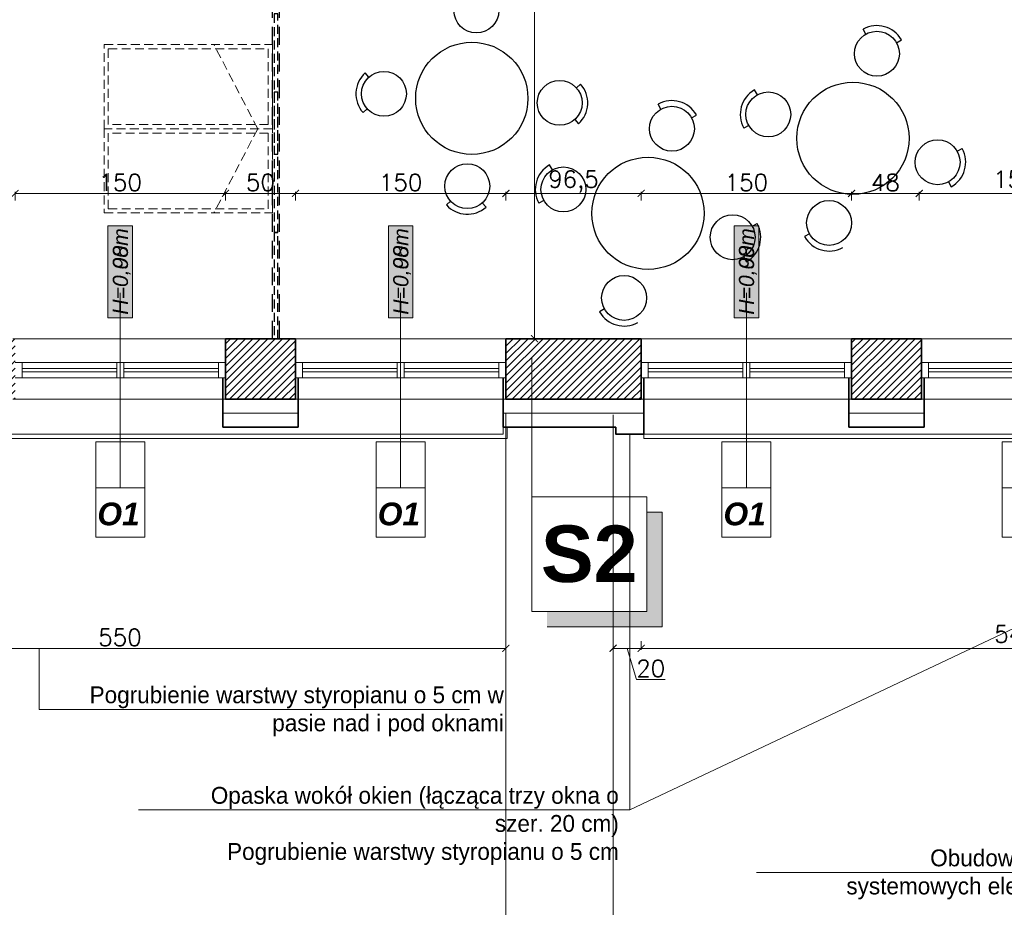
# Model space of a CAD drawing. Header units: millimetres. Extents: x -740 to 33545, y -26688 to 22494.
# Tile 82 of 256: x 9192 to 9894, y 9377 to 10010. Entities that reach past the tile are written whole.
import ezdxf
from ezdxf.lldxf.tags import DXFTag

# ---------------------------------------------------------------- set-up
doc = ezdxf.new("R2010")
doc.units = ezdxf.units.MM
doc.header["$MEASUREMENT"] = 0
doc.linetypes.add('DASHED2', pattern=[9.525, 6.35, -3.175])
doc.linetypes.add('STRICHPUNKTX2', pattern=[2, 1, -0.5, 0, -0.5])
doc.layers.get('Defpoints').update_dxf_attribs({"color": 252})
doc.layers.add('_I_EKO_PODKLAD 3', color=252, linetype='Continuous')
for name, color, linetype, lineweight in [('A_istniejące ściany', 252, 'Continuous', 35), ('A_izolacja', 252, 'Continuous', 9), ('A_l.przerywana', 252, 'ICAD_ISO03W100', 9), ('A_linie widokowe', 252, 'Continuous', 18), ('A_okna wymieniane', 252, 'Continuous', 15), ('A_opisy', 252, 'Continuous', 15), ('A_wyposażenie', 252, 'Continuous', 9), ('l.przerywana', 252, 'ICAD_ISO03W100', 5), ('l.widokowa', 252, 'Continuous', 15), ('l.wypełnien', 252, 'Continuous', 5), ('linia opisowa', 252, 'Continuous', 9), ('Nowe_820-G Rysunki Obrazki_Nr_pióra__1', 252, 'Continuous', 13), ('wymiarowanie', 252, 'Continuous', 9)]:
    doc.layers.add(name, color=color, linetype=linetype, lineweight=lineweight)
doc.styles.add('ARIALL', font='GOTHIC.TTF', dxfattribs={"height": 40})
doc.styles.add('ROMANS', font='romans')
doc.styles.add('styl2', font='simplex.shx')
doc.linetypes.add('BATTING', pattern='A,0.00254,-2.54,[134,ltypeshp.shx,S=2.54,R=0,X=-2.54,Y=0],-5.08,[134,ltypeshp.shx,S=2.54,R=180,X=2.54,Y=0],-2.54', length=10.16254)
tags = doc.linetypes.add('ICAD_ISO03W100', pattern=[30, 12, -18]).pattern_tags.tags
tags[6:7] = [DXFTag(74, 4), DXFTag(75, 0), DXFTag(340, '0'), DXFTag(46, 1.0), DXFTag(50, 0.0), DXFTag(44, 0.0), DXFTag(45, 0.0)]
tags[4:5] = [DXFTag(74, 4), DXFTag(75, 0), DXFTag(340, '0'), DXFTag(46, 1.0), DXFTag(50, 0.0), DXFTag(44, 0.0), DXFTag(45, 0.0)]
doc.dimstyles.new('Skala 1-50', dxfattribs={"dimtxt": 12, "dimasz": 5, "dimexe": 1, "dimexo": 1, "dimgap": 1.5, "dimtad": 1, "dimdec": 1, "dimrnd": 0.5, "dimtxsty": 'styl2', "dimblk": 'ARCHTICK', "dimcen": 5, "dimadec": 0, "dimazin": 0, "dimtfac": 1, "dimtdec": 1, "dimtmove": 1, "dimatfit": 3, "dimldrblk": 'ARCHTICK', "dimfxl": 0, "dimlwd": -1, "dimlwe": -1, "dimarcsym": 0})

# ---------------------------------------------------------------- blocks, each defined once
blk = doc.blocks.new('_ArchTick')
at = {"color": 0, "linetype": 'ByBlock', "const_width": 0.15}
blk.add_lwpolyline([(-0.5, -0.5), (0.5, 0.5)], dxfattribs=at)
blk = doc.blocks.new('*D1188')
at = {"layer": 'Defpoints', "color": 0}
for p in [(9574.19, 10359.34), (9559.18, 9782.76), (9587.01, 9782.76)]:
    blk.add_point(p, dxfattribs=at)
at = {"layer": 'wymiarowanie', "color": 0}
for p, q in [((9564.18, 10359.34), (9558.18, 10359.34)), ((9559.18, 10359.34), (9559.18, 9782.76)), ((9564.18, 9782.76), (9558.18, 9782.76))]:
    blk.add_line(p, q, dxfattribs=at)
at = {"layer": 'wymiarowanie', "color": 0, "xscale": 5, "yscale": 5, "zscale": 5}
for p, rotation in [((9559.18, 10359.34), 90), ((9559.18, 9782.76), 270)]:
    blk.add_blockref('_ArchTick', p, dxfattribs=dict(at, rotation=rotation))
at = {"layer": 'wymiarowanie', "color": 0, "insert": (9550.84, 10071.05), "char_height": 12, "attachment_point": 5, "rotation": 90, "style": 'styl2'}
blk.add_mtext('576,5', dxfattribs=at)
blk = doc.blocks.new('*D1891')
at = {"layer": 'Defpoints', "color": 0}
for p in [(8988.77, 9739.58), (9538.82, 9719.58), (9538.82, 9562.04)]:
    blk.add_point(p, dxfattribs=at)
at = {"layer": 'wymiarowanie', "color": 0}
for p, q in [((8988.77, 9567.04), (8988.77, 9561.04)), ((9538.82, 9567.04), (9538.82, 9561.04)), ((8988.77, 9562.04), (9538.82, 9562.04))]:
    blk.add_line(p, q, dxfattribs=at)
at = {"layer": 'wymiarowanie', "color": 0, "xscale": 5, "yscale": 5, "zscale": 5, "rotation": 180}
blk.add_blockref('_ArchTick', (8988.77, 9562.04), dxfattribs=at)
at = {"layer": 'wymiarowanie', "color": 0, "xscale": 5, "yscale": 5, "zscale": 5}
blk.add_blockref('_ArchTick', (9538.82, 9562.04), dxfattribs=at)
at = {"layer": 'wymiarowanie', "color": 0, "insert": (9263.8, 9569.84), "char_height": 12, "attachment_point": 5, "style": 'styl2'}
blk.add_mtext('550', dxfattribs=at)
blk = doc.blocks.new('*D1901')
at = {"layer": 'Defpoints', "color": 0}
for p in [(9615.2, 9716.08), (9635.2, 9714.58), (9635.2, 9562.04)]:
    blk.add_point(p, dxfattribs=at)
at = {"layer": 'wymiarowanie', "color": 0}
for p, q in [((9615.2, 9567.04), (9615.2, 9561.04)), ((9635.2, 9567.04), (9635.2, 9561.04)), ((9615.2, 9562.04), (9635.2, 9562.04)), ((9631.85, 9539.89), (9625.2, 9562.04)), ((9652.32, 9539.89), (9631.85, 9539.89))]:
    blk.add_line(p, q, dxfattribs=at)
at = {"layer": 'wymiarowanie', "color": 0, "xscale": 5, "yscale": 5, "zscale": 5, "rotation": 180}
blk.add_blockref('_ArchTick', (9615.2, 9562.04), dxfattribs=at)
at = {"layer": 'wymiarowanie', "color": 0, "xscale": 5, "yscale": 5, "zscale": 5}
blk.add_blockref('_ArchTick', (9635.2, 9562.04), dxfattribs=at)
at = {"layer": 'wymiarowanie', "color": 0, "insert": (9642.08, 9547.69), "char_height": 12, "attachment_point": 5, "style": 'styl2'}
blk.add_mtext('20', dxfattribs=at)
blk = doc.blocks.new('*D1902')
at = {"layer": 'Defpoints', "color": 0}
for p in [(10184.83, 9739.58), (9635.2, 9572.04), (10184.83, 9562.04)]:
    blk.add_point(p, dxfattribs=at)
at = {"layer": 'wymiarowanie', "color": 0}
for p, q in [((9635.2, 9567.04), (9635.2, 9561.04)), ((10184.83, 9567.04), (10184.83, 9561.04)), ((9635.2, 9562.04), (10184.83, 9562.04))]:
    blk.add_line(p, q, dxfattribs=at)
at = {"layer": 'wymiarowanie', "color": 0, "xscale": 5, "yscale": 5, "zscale": 5, "rotation": 180}
blk.add_blockref('_ArchTick', (9635.2, 9562.04), dxfattribs=at)
at = {"layer": 'wymiarowanie', "color": 0, "xscale": 5, "yscale": 5, "zscale": 5}
blk.add_blockref('_ArchTick', (10184.83, 9562.04), dxfattribs=at)
at = {"layer": 'wymiarowanie', "color": 0, "insert": (9910.02, 9570.39), "char_height": 12, "attachment_point": 5, "style": 'styl2'}
blk.add_mtext('549,5', dxfattribs=at)
blk = doc.blocks.new('*D2140')
at = {"layer": 'Defpoints', "color": 0}
for p in [(9189.01, 9739.58), (9339.01, 9739.58), (9339.01, 9186.8)]:
    blk.add_point(p, dxfattribs=at)
at = {"layer": 'wymiarowanie', "color": 0}
for p, q in [((9189.01, 9191.8), (9189.01, 9185.8)), ((9189.01, 9186.8), (9339.01, 9186.8)), ((9339.01, 9191.8), (9339.01, 9185.8))]:
    blk.add_line(p, q, dxfattribs=at)
at = {"layer": 'wymiarowanie', "color": 0, "xscale": 5, "yscale": 5, "zscale": 5, "rotation": 180}
blk.add_blockref('_ArchTick', (9189.01, 9186.8), dxfattribs=at)
at = {"layer": 'wymiarowanie', "color": 0, "xscale": 5, "yscale": 5, "zscale": 5}
blk.add_blockref('_ArchTick', (9339.01, 9186.8), dxfattribs=at)
at = {"layer": 'wymiarowanie', "color": 0, "insert": (9264.01, 9194.6), "char_height": 12, "attachment_point": 5, "style": 'styl2'}
blk.add_mtext('150', dxfattribs=at)
blk = doc.blocks.new('*D2141')
at = {"layer": 'Defpoints', "color": 0}
for p in [(9339.01, 9739.58), (9388.82, 9739.58), (9388.82, 9186.8)]:
    blk.add_point(p, dxfattribs=at)
at = {"layer": 'wymiarowanie', "color": 0}
for p, q in [((9339.01, 9191.8), (9339.01, 9185.8)), ((9339.01, 9186.8), (9388.82, 9186.8)), ((9388.82, 9191.8), (9388.82, 9185.8))]:
    blk.add_line(p, q, dxfattribs=at)
at = {"layer": 'wymiarowanie', "color": 0, "xscale": 5, "yscale": 5, "zscale": 5, "rotation": 180}
blk.add_blockref('_ArchTick', (9339.01, 9186.8), dxfattribs=at)
at = {"layer": 'wymiarowanie', "color": 0, "xscale": 5, "yscale": 5, "zscale": 5}
blk.add_blockref('_ArchTick', (9388.82, 9186.8), dxfattribs=at)
at = {"layer": 'wymiarowanie', "color": 0, "insert": (9363.92, 9194.6), "char_height": 12, "attachment_point": 5, "style": 'styl2'}
blk.add_mtext('50', dxfattribs=at)
blk = doc.blocks.new('*D2142')
at = {"layer": 'Defpoints', "color": 0}
for p in [(9388.82, 9739.58), (9538.82, 9729.58), (9538.82, 9186.8)]:
    blk.add_point(p, dxfattribs=at)
at = {"layer": 'wymiarowanie', "color": 0}
for p, q in [((9388.82, 9191.8), (9388.82, 9185.8)), ((9388.82, 9186.8), (9538.82, 9186.8)), ((9538.82, 9191.8), (9538.82, 9185.8))]:
    blk.add_line(p, q, dxfattribs=at)
at = {"layer": 'wymiarowanie', "color": 0, "xscale": 5, "yscale": 5, "zscale": 5, "rotation": 180}
blk.add_blockref('_ArchTick', (9388.82, 9186.8), dxfattribs=at)
at = {"layer": 'wymiarowanie', "color": 0, "xscale": 5, "yscale": 5, "zscale": 5}
blk.add_blockref('_ArchTick', (9538.82, 9186.8), dxfattribs=at)
at = {"layer": 'wymiarowanie', "color": 0, "insert": (9463.82, 9194.6), "char_height": 12, "attachment_point": 5, "style": 'styl2'}
blk.add_mtext('150', dxfattribs=at)
blk = doc.blocks.new('*D2143')
at = {"layer": 'Defpoints', "color": 0}
for p in [(9538.82, 9729.58), (9615.2, 9714.58), (9615.2, 9186.8)]:
    blk.add_point(p, dxfattribs=at)
at = {"layer": 'wymiarowanie', "color": 0}
for p, q in [((9538.82, 9191.8), (9538.82, 9185.8)), ((9538.82, 9186.8), (9615.2, 9186.8)), ((9615.2, 9191.8), (9615.2, 9185.8))]:
    blk.add_line(p, q, dxfattribs=at)
at = {"layer": 'wymiarowanie', "color": 0, "xscale": 5, "yscale": 5, "zscale": 5, "rotation": 180}
blk.add_blockref('_ArchTick', (9538.82, 9186.8), dxfattribs=at)
at = {"layer": 'wymiarowanie', "color": 0, "xscale": 5, "yscale": 5, "zscale": 5}
blk.add_blockref('_ArchTick', (9615.2, 9186.8), dxfattribs=at)
at = {"layer": 'wymiarowanie', "color": 0, "insert": (9577.01, 9195.15), "char_height": 12, "attachment_point": 5, "style": 'styl2'}
blk.add_mtext('76,5', dxfattribs=at)
blk = doc.blocks.new('*D2144')
at = {"layer": 'Defpoints', "color": 0}
for p in [(9635.2, 9739.58), (9615.2, 9714.58), (9635.2, 9186.8)]:
    blk.add_point(p, dxfattribs=at)
at = {"layer": 'wymiarowanie', "color": 0}
for p, q in [((9615.2, 9191.8), (9615.2, 9185.8)), ((9615.2, 9186.8), (9635.2, 9186.8)), ((9635.2, 9191.8), (9635.2, 9185.8)), ((9635.2, 9186.8), (9665.42, 9186.8))]:
    blk.add_line(p, q, dxfattribs=at)
at = {"layer": 'wymiarowanie', "color": 0, "xscale": 5, "yscale": 5, "zscale": 5, "rotation": 180}
blk.add_blockref('_ArchTick', (9615.2, 9186.8), dxfattribs=at)
at = {"layer": 'wymiarowanie', "color": 0, "xscale": 5, "yscale": 5, "zscale": 5}
blk.add_blockref('_ArchTick', (9635.2, 9186.8), dxfattribs=at)
at = {"layer": 'wymiarowanie', "color": 0, "insert": (9655.18, 9194.6), "char_height": 12, "attachment_point": 5, "style": 'styl2'}
blk.add_mtext('20', dxfattribs=at)
blk = doc.blocks.new('*D2145')
at = {"layer": 'Defpoints', "color": 0}
for p in [(9635.2, 9739.58), (9783.2, 9719.58), (9783.2, 9186.8)]:
    blk.add_point(p, dxfattribs=at)
at = {"layer": 'wymiarowanie', "color": 0}
for p, q in [((9635.2, 9191.8), (9635.2, 9185.8)), ((9635.2, 9186.8), (9783.2, 9186.8)), ((9783.2, 9191.8), (9783.2, 9185.8))]:
    blk.add_line(p, q, dxfattribs=at)
at = {"layer": 'wymiarowanie', "color": 0, "xscale": 5, "yscale": 5, "zscale": 5, "rotation": 180}
blk.add_blockref('_ArchTick', (9635.2, 9186.8), dxfattribs=at)
at = {"layer": 'wymiarowanie', "color": 0, "xscale": 5, "yscale": 5, "zscale": 5}
blk.add_blockref('_ArchTick', (9783.2, 9186.8), dxfattribs=at)
at = {"layer": 'wymiarowanie', "color": 0, "insert": (9709.2, 9194.6), "char_height": 12, "attachment_point": 5, "style": 'styl2'}
blk.add_mtext('148', dxfattribs=at)
blk = doc.blocks.new('*D2146')
at = {"layer": 'Defpoints', "color": 0}
for p in [(9785.2, 9739.58), (9835.02, 9739.58), (9835.02, 9186.8)]:
    blk.add_point(p, dxfattribs=at)
at = {"layer": 'wymiarowanie', "color": 0}
for p, q in [((9785.2, 9191.8), (9785.2, 9185.8)), ((9785.2, 9186.8), (9835.02, 9186.8)), ((9835.02, 9191.8), (9835.02, 9185.8))]:
    blk.add_line(p, q, dxfattribs=at)
at = {"layer": 'wymiarowanie', "color": 0, "xscale": 5, "yscale": 5, "zscale": 5, "rotation": 180}
blk.add_blockref('_ArchTick', (9785.2, 9186.8), dxfattribs=at)
at = {"layer": 'wymiarowanie', "color": 0, "xscale": 5, "yscale": 5, "zscale": 5}
blk.add_blockref('_ArchTick', (9835.02, 9186.8), dxfattribs=at)
at = {"layer": 'wymiarowanie', "color": 0, "insert": (9810.11, 9194.6), "char_height": 12, "attachment_point": 5, "style": 'styl2'}
blk.add_mtext('50', dxfattribs=at)
blk = doc.blocks.new('*D2147')
at = {"layer": 'Defpoints', "color": 0}
for p in [(9835.02, 9739.58), (9985.02, 9739.58), (9985.02, 9186.8)]:
    blk.add_point(p, dxfattribs=at)
at = {"layer": 'wymiarowanie', "color": 0}
for p, q in [((9835.02, 9191.8), (9835.02, 9185.8)), ((9835.02, 9186.8), (9985.02, 9186.8)), ((9985.02, 9191.8), (9985.02, 9185.8))]:
    blk.add_line(p, q, dxfattribs=at)
at = {"layer": 'wymiarowanie', "color": 0, "xscale": 5, "yscale": 5, "zscale": 5, "rotation": 180}
blk.add_blockref('_ArchTick', (9835.02, 9186.8), dxfattribs=at)
at = {"layer": 'wymiarowanie', "color": 0, "xscale": 5, "yscale": 5, "zscale": 5}
blk.add_blockref('_ArchTick', (9985.02, 9186.8), dxfattribs=at)
at = {"layer": 'wymiarowanie', "color": 0, "insert": (9910.02, 9194.6), "char_height": 12, "attachment_point": 5, "style": 'styl2'}
blk.add_mtext('150', dxfattribs=at)
blk = doc.blocks.new('*D2646')
at = {"layer": 'Defpoints', "color": 0}
for p in [(9339.01, 9886.31), (9189.01, 9782.76), (9339.01, 9782.76)]:
    blk.add_point(p, dxfattribs=at)
at = {"layer": 'wymiarowanie', "color": 0}
for p, q in [((9189.01, 9881.31), (9189.01, 9887.31)), ((9339.01, 9881.31), (9339.01, 9887.31)), ((9189.01, 9886.31), (9339.01, 9886.31))]:
    blk.add_line(p, q, dxfattribs=at)
at = {"layer": 'wymiarowanie', "color": 0, "xscale": 5, "yscale": 5, "zscale": 5, "rotation": 180}
blk.add_blockref('_ArchTick', (9189.01, 9886.31), dxfattribs=at)
at = {"layer": 'wymiarowanie', "color": 0, "xscale": 5, "yscale": 5, "zscale": 5}
blk.add_blockref('_ArchTick', (9339.01, 9886.31), dxfattribs=at)
at = {"layer": 'wymiarowanie', "color": 0, "insert": (9264.01, 9894.11), "char_height": 12, "attachment_point": 5, "style": 'styl2'}
blk.add_mtext('150', dxfattribs=at)
blk = doc.blocks.new('*D2647')
at = {"layer": 'Defpoints', "color": 0}
for p in [(9388.82, 9886.31), (9339.01, 9782.76), (9388.82, 9782.76)]:
    blk.add_point(p, dxfattribs=at)
at = {"layer": 'wymiarowanie', "color": 0}
for p, q in [((9339.01, 9881.31), (9339.01, 9887.31)), ((9388.82, 9881.31), (9388.82, 9887.31)), ((9339.01, 9886.31), (9388.82, 9886.31))]:
    blk.add_line(p, q, dxfattribs=at)
at = {"layer": 'wymiarowanie', "color": 0, "xscale": 5, "yscale": 5, "zscale": 5, "rotation": 180}
blk.add_blockref('_ArchTick', (9339.01, 9886.31), dxfattribs=at)
at = {"layer": 'wymiarowanie', "color": 0, "xscale": 5, "yscale": 5, "zscale": 5}
blk.add_blockref('_ArchTick', (9388.82, 9886.31), dxfattribs=at)
at = {"layer": 'wymiarowanie', "color": 0, "insert": (9363.92, 9894.11), "char_height": 12, "attachment_point": 5, "style": 'styl2'}
blk.add_mtext('50', dxfattribs=at)
blk = doc.blocks.new('*D2648')
at = {"layer": 'Defpoints', "color": 0}
for p in [(9538.82, 9886.31), (9388.82, 9782.76), (9538.82, 9782.76)]:
    blk.add_point(p, dxfattribs=at)
at = {"layer": 'wymiarowanie', "color": 0}
for p, q in [((9388.82, 9881.31), (9388.82, 9887.31)), ((9538.82, 9881.31), (9538.82, 9887.31)), ((9388.82, 9886.31), (9538.82, 9886.31))]:
    blk.add_line(p, q, dxfattribs=at)
at = {"layer": 'wymiarowanie', "color": 0, "xscale": 5, "yscale": 5, "zscale": 5, "rotation": 180}
blk.add_blockref('_ArchTick', (9388.82, 9886.31), dxfattribs=at)
at = {"layer": 'wymiarowanie', "color": 0, "xscale": 5, "yscale": 5, "zscale": 5}
blk.add_blockref('_ArchTick', (9538.82, 9886.31), dxfattribs=at)
at = {"layer": 'wymiarowanie', "color": 0, "insert": (9463.82, 9894.11), "char_height": 12, "attachment_point": 5, "style": 'styl2'}
blk.add_mtext('150', dxfattribs=at)
blk = doc.blocks.new('*D2649')
at = {"layer": 'Defpoints', "color": 0}
for p in [(9635.2, 9886.31), (9538.82, 9782.76), (9635.2, 9782.76)]:
    blk.add_point(p, dxfattribs=at)
at = {"layer": 'wymiarowanie', "color": 0}
for p, q in [((9538.82, 9881.31), (9538.82, 9887.31)), ((9635.2, 9881.31), (9635.2, 9887.31)), ((9538.82, 9886.31), (9635.2, 9886.31))]:
    blk.add_line(p, q, dxfattribs=at)
at = {"layer": 'wymiarowanie', "color": 0, "xscale": 5, "yscale": 5, "zscale": 5, "rotation": 180}
blk.add_blockref('_ArchTick', (9538.82, 9886.31), dxfattribs=at)
at = {"layer": 'wymiarowanie', "color": 0, "xscale": 5, "yscale": 5, "zscale": 5}
blk.add_blockref('_ArchTick', (9635.2, 9886.31), dxfattribs=at)
at = {"layer": 'wymiarowanie', "color": 0, "insert": (9587.01, 9894.66), "char_height": 12, "attachment_point": 5, "style": 'styl2'}
blk.add_mtext('96,5', dxfattribs=at)
blk = doc.blocks.new('*D2650')
at = {"layer": 'Defpoints', "color": 0}
for p in [(9785.2, 9886.31), (9635.2, 9782.76), (9785.2, 9782.76)]:
    blk.add_point(p, dxfattribs=at)
at = {"layer": 'wymiarowanie', "color": 0}
for p, q in [((9635.2, 9881.31), (9635.2, 9887.31)), ((9785.2, 9881.31), (9785.2, 9887.31)), ((9635.2, 9886.31), (9785.2, 9886.31))]:
    blk.add_line(p, q, dxfattribs=at)
at = {"layer": 'wymiarowanie', "color": 0, "xscale": 5, "yscale": 5, "zscale": 5, "rotation": 180}
blk.add_blockref('_ArchTick', (9635.2, 9886.31), dxfattribs=at)
at = {"layer": 'wymiarowanie', "color": 0, "xscale": 5, "yscale": 5, "zscale": 5}
blk.add_blockref('_ArchTick', (9785.2, 9886.31), dxfattribs=at)
at = {"layer": 'wymiarowanie', "color": 0, "insert": (9710.2, 9894.11), "char_height": 12, "attachment_point": 5, "style": 'styl2'}
blk.add_mtext('150', dxfattribs=at)
blk = doc.blocks.new('*D2651')
at = {"layer": 'Defpoints', "color": 0}
for p in [(9833.39, 9886.31), (9785.2, 9782.76), (9833.39, 9782.76)]:
    blk.add_point(p, dxfattribs=at)
at = {"layer": 'wymiarowanie', "color": 0}
for p, q in [((9785.2, 9881.31), (9785.2, 9887.31)), ((9833.39, 9881.31), (9833.39, 9887.31)), ((9785.2, 9886.31), (9833.39, 9886.31))]:
    blk.add_line(p, q, dxfattribs=at)
at = {"layer": 'wymiarowanie', "color": 0, "xscale": 5, "yscale": 5, "zscale": 5, "rotation": 180}
blk.add_blockref('_ArchTick', (9785.2, 9886.31), dxfattribs=at)
at = {"layer": 'wymiarowanie', "color": 0, "xscale": 5, "yscale": 5, "zscale": 5}
blk.add_blockref('_ArchTick', (9833.39, 9886.31), dxfattribs=at)
at = {"layer": 'wymiarowanie', "color": 0, "insert": (9809.3, 9894.11), "char_height": 12, "attachment_point": 5, "style": 'styl2'}
blk.add_mtext('48', dxfattribs=at)
blk = doc.blocks.new('*D2652')
at = {"layer": 'Defpoints', "color": 0}
for p in [(9985.02, 9886.31), (9833.39, 9782.76), (9985.02, 9782.76)]:
    blk.add_point(p, dxfattribs=at)
at = {"layer": 'wymiarowanie', "color": 0}
for p, q in [((9833.39, 9881.31), (9833.39, 9887.31)), ((9985.02, 9881.31), (9985.02, 9887.31)), ((9833.39, 9886.31), (9985.02, 9886.31))]:
    blk.add_line(p, q, dxfattribs=at)
at = {"layer": 'wymiarowanie', "color": 0, "xscale": 5, "yscale": 5, "zscale": 5, "rotation": 180}
blk.add_blockref('_ArchTick', (9833.39, 9886.31), dxfattribs=at)
at = {"layer": 'wymiarowanie', "color": 0, "xscale": 5, "yscale": 5, "zscale": 5}
blk.add_blockref('_ArchTick', (9985.02, 9886.31), dxfattribs=at)
at = {"layer": 'wymiarowanie', "color": 0, "insert": (9909.2, 9894.51), "char_height": 12, "attachment_point": 5, "style": 'styl2'}
blk.add_mtext('151,5', dxfattribs=at)

msp = doc.modelspace()

# ---------------------------------------------------------------- hatches: boundary and pattern name
at = {"layer": 'A_opisy', "ltscale": 0.3}
for points in [[(9255.24, 9797.7), (9255.24, 9863.16), (9272.77, 9863.16), (9272.77, 9797.7)], [(9255.24, 9797.7), (9255.24, 9863.16), (9272.77, 9863.16), (9272.77, 9797.7)], [(9255.24, 9797.7), (9255.24, 9863.16), (9272.77, 9863.16), (9272.77, 9797.7)], [(9255.24, 9797.7), (9255.24, 9863.16), (9272.77, 9863.16), (9272.77, 9797.7)], [(9455.06, 9797.7), (9455.06, 9863.16), (9472.59, 9863.16), (9472.59, 9797.7)], [(9455.06, 9797.7), (9455.06, 9863.16), (9472.59, 9863.16), (9472.59, 9797.7)], [(9455.06, 9797.7), (9455.06, 9863.16), (9472.59, 9863.16), (9472.59, 9797.7)], [(9455.06, 9797.7), (9455.06, 9863.16), (9472.59, 9863.16), (9472.59, 9797.7)], [(9701.44, 9797.7), (9701.44, 9863.16), (9718.97, 9863.16), (9718.97, 9797.7)], [(9701.44, 9797.7), (9701.44, 9863.16), (9718.97, 9863.16), (9718.97, 9797.7)], [(9701.44, 9797.7), (9701.44, 9863.16), (9718.97, 9863.16), (9718.97, 9797.7)], [(9701.44, 9797.7), (9701.44, 9863.16), (9718.97, 9863.16), (9718.97, 9797.7)]]:
    msp.add_hatch(color=256, dxfattribs=at).paths.add_polyline_path(points)
at = {"layer": 'l.wypełnien'}
h = msp.add_hatch(dxfattribs=at)
h.set_pattern_fill('ANSI31', color=256, scale=30, style=0)
h.paths.add_polyline_path([(8887.19, 10131.59), (8887.19, 9739.58), (8988.77, 9739.58), (8988.77, 9782.76), (8932.19, 9782.76), (8932.19, 10131.59), (8913.43, 10131.59), (8902.43, 10131.59)])
h.paths.add_polyline_path([(10184.83, 9782.76), (10254.19, 9782.76), (10254.19, 9762.76), (10279.59, 9762.76), (10279.59, 9782.76), (10294.77, 9782.76), (10294.77, 9739.58), (10184.83, 9739.58)])
h.paths.add_polyline_path([(9635.2, 9739.58), (9635.2, 9782.76), (9538.82, 9782.76), (9538.82, 9739.58)])
h.paths.add_polyline_path([(9189.01, 9739.58), (9189.01, 9782.76), (9138.77, 9782.76), (9138.77, 9739.58)])
h.paths.add_polyline_path([(9835.02, 9739.58), (9835.02, 9782.76), (9785.2, 9782.76), (9785.2, 9739.58)])
h.paths.add_polyline_path([(10034.83, 9739.58), (10034.83, 9782.76), (9985.02, 9782.76), (9985.02, 9739.58)])
h.paths.add_polyline_path([(9388.82, 9739.58), (9388.82, 9782.76), (9339.01, 9782.76), (9339.01, 9739.58)])
h.paths.add_polyline_path([(10301.6, 9739.58), (10314.77, 9739.58), (10314.77, 9782.76), (10294.77, 9782.76), (10294.77, 9739.58)])
h.paths.add_polyline_path([(10254.19, 9762.76), (10279.59, 9762.76), (10279.59, 9782.76), (10254.19, 9782.76)])
at = {"layer": 'linia opisowa'}
msp.add_hatch(color=256, dxfattribs=at).paths.add_polyline_path([(9650.13, 9659.19), (9639.21, 9659.19), (9639.21, 9588.18), (9568.2, 9588.18), (9568.2, 9577.26), (9650.13, 9577.26)])

# ---------------------------------------------------------------- linework, layer by layer
at = {"layer": '_I_EKO_PODKLAD 3', "linetype": 'DASHED2', "ltscale": 2}
for p, q in [((9372.5, 9782.76), (9372.5, 10359.34)), ((9372.5, 9782.76), (9372.5, 10359.34)), ((9377.5, 9782.76), (9377.5, 10359.34)), ((9377.5, 9782.76), (9377.5, 10359.34))]:
    msp.add_line(p, q, dxfattribs=at)
at = {"layer": '_I_EKO_PODKLAD 3', "ltscale": 500}
for p, q in [((9795.41, 9999.85), (9793.46, 10003.34)), ((9795.41, 9999.85), (9793.46, 10003.34)), ((9817.19, 9993.7), (9820.68, 9995.65)), ((9817.19, 9993.7), (9820.68, 9995.65)), ((9441.22, 9969.17), (9438.55, 9972.14)), ((9441.22, 9969.17), (9438.55, 9972.14)), ((9589.04, 9961.54), (9592.01, 9964.22)), ((9589.04, 9961.54), (9592.01, 9964.22)), ((9718.03, 9956.58), (9716.08, 9960.07)), ((9718.03, 9956.58), (9716.08, 9960.07)), ((9440.06, 9946.57), (9437.09, 9943.89)), ((9440.06, 9946.57), (9437.09, 9943.89)), ((9649.35, 9946.38), (9647.4, 9949.87)), ((9649.35, 9946.38), (9647.4, 9949.87)), ((9587.87, 9938.94), (9590.55, 9935.97)), ((9587.87, 9938.94), (9590.55, 9935.97)), ((9671.13, 9940.23), (9674.62, 9942.18)), ((9671.13, 9940.23), (9674.62, 9942.18)), ((9711.88, 9934.8), (9708.39, 9932.85)), ((9711.88, 9934.8), (9708.39, 9932.85)), ((9860.46, 9916.32), (9863.96, 9918.27)), ((9860.46, 9916.32), (9863.96, 9918.27)), ((9571.97, 9903.11), (9570.02, 9906.6)), ((9571.97, 9903.11), (9570.02, 9906.6)), ((9854.31, 9894.54), (9856.26, 9891.05)), ((9854.31, 9894.54), (9856.26, 9891.05)), ((9499.43, 9880.73), (9496.46, 9878.05)), ((9499.43, 9880.73), (9496.46, 9878.05)), ((9565.82, 9881.33), (9562.33, 9879.38)), ((9565.82, 9881.33), (9562.33, 9879.38)), ((9522.03, 9879.56), (9524.71, 9876.59)), ((9522.03, 9879.56), (9524.71, 9876.59)), ((9714.4, 9862.85), (9717.89, 9864.8)), ((9714.4, 9862.85), (9717.89, 9864.8)), ((9755.15, 9857.42), (9751.66, 9855.47)), ((9755.15, 9857.42), (9751.66, 9855.47)), ((9708.25, 9841.07), (9710.2, 9837.58)), ((9708.25, 9841.07), (9710.2, 9837.58)), ((9609.09, 9803.95), (9605.6, 9802)), ((9609.09, 9803.95), (9605.6, 9802))]:
    msp.add_line(p, q, dxfattribs=at)
at = {"layer": '_I_EKO_PODKLAD 3', "linetype": 'DASHED2'}
for points in [[(9376.25, 9914.34), (9376.25, 10014.34), (9373.75, 10014.34), (9373.75, 9914.34), (9376.25, 9914.34)], [(9376.25, 9858.34), (9376.25, 9958.34), (9373.75, 9958.34), (9373.75, 9858.34), (9376.25, 9858.34)], [(9376.25, 9858.34), (9376.25, 9958.34), (9373.75, 9958.34), (9373.75, 9858.34), (9376.25, 9858.34)], [(9376.25, 9782.76), (9376.25, 9858.34), (9373.75, 9858.34), (9373.75, 9782.76)], [(9376.25, 9782.76), (9376.25, 9858.34), (9373.75, 9858.34), (9373.75, 9782.76)]]:
    msp.add_lwpolyline(points, dxfattribs=at)
at = {"layer": '_I_EKO_PODKLAD 3', "ltscale": 500}
for centre, radius in [((9517.78, 10016.66), 16), ((9517.78, 10016.66), 16), ((9803.22, 9985.89), 16), ((9803.22, 9985.89), 16), ((9514.55, 9954.05), 40), ((9514.55, 9954.05), 40), ((9451.94, 9957.29), 16), ((9451.94, 9957.29), 16), ((9577.16, 9950.82), 16), ((9577.16, 9950.82), 16), ((9786.17, 9925.56), 40), ((9786.17, 9925.56), 40), ((9725.84, 9942.61), 16), ((9725.84, 9942.61), 16), ((9657.16, 9932.42), 16), ((9657.16, 9932.42), 16), ((9846.5, 9908.51), 16), ((9846.5, 9908.51), 16), ((9640.11, 9872.09), 40), ((9640.11, 9872.09), 40), ((9511.32, 9891.45), 16), ((9511.32, 9891.45), 16), ((9579.78, 9889.14), 16), ((9579.78, 9889.14), 16), ((9769.12, 9865.23), 16), ((9769.12, 9865.23), 16), ((9700.44, 9855.04), 16), ((9700.44, 9855.04), 16), ((9623.06, 9811.76), 16), ((9623.06, 9811.76), 16)]:
    msp.add_circle(centre, radius, dxfattribs=at)
for centre, start, end in [((9803.22, 9985.89), 29.21625, 119.21625), ((9803.22, 9985.89), 29.21625, 119.21625), ((9451.94, 9957.29), 132.04495, 222.04495), ((9451.94, 9957.29), 132.04495, 222.04495), ((9577.16, 9950.82), 312.04495, 42.04495), ((9577.16, 9950.82), 312.04495, 42.04495), ((9725.84, 9942.61), 119.21625, 209.21625), ((9725.84, 9942.61), 119.21625, 209.21625), ((9657.16, 9932.42), 29.21625, 119.21625), ((9657.16, 9932.42), 29.21625, 119.21625), ((9846.5, 9908.51), 299.21625, 29.21625), ((9846.5, 9908.51), 299.21625, 29.21625), ((9579.78, 9889.14), 119.21625, 209.21625), ((9579.78, 9889.14), 119.21625, 209.21625), ((9511.32, 9891.45), 222.04495, 312.04495), ((9511.32, 9891.45), 222.04495, 312.04495), ((9700.44, 9855.04), 299.21625, 29.21625), ((9700.44, 9855.04), 299.21625, 29.21625), ((9769.12, 9865.23), 209.21625, 299.21625), ((9769.12, 9865.23), 209.21625, 299.21625), ((9623.06, 9811.76), 209.21625, 299.21625), ((9623.06, 9811.76), 209.21625, 299.21625)]:
    msp.add_arc(centre, 20, start, end, dxfattribs=at)
at = {"layer": 'A_istniejące ściany'}
for points in [[(9388.82, 9782.76), (9339.01, 9782.76)], [(9339.01, 9782.76), (9339.01, 9739.58)], [(9388.82, 9739.58), (9388.82, 9782.76)], [(9635.2, 9782.76), (9538.82, 9782.76)], [(9538.82, 9782.76), (9538.82, 9739.58)], [(9635.2, 9739.58), (9635.2, 9782.76)], [(9835.02, 9782.76), (9785.2, 9782.76)], [(9785.2, 9782.76), (9785.2, 9739.58)], [(9835.02, 9739.58), (9835.02, 9782.76)], [(9339.01, 9739.58), (9388.82, 9739.58)], [(9538.82, 9739.58), (9635.2, 9739.58)], [(9785.2, 9739.58), (9835.02, 9739.58)]]:
    msp.add_lwpolyline(points, dxfattribs=at)
at = {"layer": 'A_izolacja', "lineweight": 35}
for p, q in [((9337.01, 9754.82), (9337.01, 9719.58)), ((9390.82, 9754.82), (9390.82, 9719.58)), ((9536.82, 9754.82), (9536.82, 9719.58)), ((9637.2, 9754.82), (9637.2, 9719.58)), ((9783.2, 9754.82), (9783.2, 9719.58)), ((9837.02, 9754.82), (9837.02, 9719.58))]:
    msp.add_line(p, q, dxfattribs=at)
at = {"layer": 'A_izolacja', "linetype": 'STRICHPUNKTX2', "ltscale": 5}
msp.add_line((9576.51, 9719.58), (9597.51, 9719.58), dxfattribs=at)
at = {"layer": 'A_izolacja', "linetype": 'BATTING', "ltscale": 0.1}
for points in [[(9337.01, 9729.58), (9390.82, 9729.58)], [(9536.82, 9729.58), (9637.2, 9729.58)], [(9783.2, 9729.58), (9837.02, 9729.58)]]:
    msp.add_lwpolyline(points, dxfattribs=at)
at = {"layer": 'A_izolacja', "lineweight": 35}
for points in [[(9337.01, 9719.58), (9390.82, 9719.58)], [(9536.82, 9719.58), (9617.2, 9719.58)], [(9617.2, 9719.58), (9617.2, 9717.58), (9617.2, 9714.58), (9637.2, 9714.58), (9637.2, 9719.58)], [(9783.2, 9719.58), (9837.02, 9719.58)]]:
    msp.add_lwpolyline(points, dxfattribs=at)
at = {"layer": 'A_l.przerywana', "ltscale": 0.3}
msp.add_lwpolyline([(10185.29, 9739.58), (9187.39, 9739.58)], dxfattribs=at)
at = {"layer": 'A_linie widokowe', "ltscale": 0.3}
msp.add_lwpolyline([(8987.77, 9719.58), (8987.77, 9711.58), (9539.82, 9711.58), (9539.82, 9719.58)], dxfattribs=at)
at = {"layer": 'A_okna wymieniane'}
for points in [[(9194.09, 9765.83), (9189.01, 9765.83)], [(9192.89, 9765.83), (9261.47, 9765.83)], [(9194.09, 9754.82), (9194.09, 9765.83)], [(9261.47, 9761.6), (9194.09, 9761.6)], [(9194.09, 9761.6), (9194.09, 9759.06)], [(9266.55, 9765.83), (9261.47, 9765.83)], [(9261.47, 9765.83), (9261.47, 9754.82)], [(9261.47, 9759.06), (9261.47, 9761.6)], [(9266.55, 9754.82), (9266.55, 9765.83)], [(9266.55, 9765.83), (9335.98, 9765.83)], [(9333.93, 9761.6), (9266.55, 9761.6)], [(9266.55, 9761.6), (9266.55, 9759.06)], [(9339.01, 9765.83), (9333.93, 9765.83)], [(9333.93, 9765.83), (9333.93, 9754.82)], [(9333.93, 9759.06), (9333.93, 9761.6)], [(9339.01, 9754.82), (9339.01, 9765.83)], [(9393.9, 9765.83), (9388.82, 9765.83)], [(9388.82, 9765.83), (9388.82, 9754.82)], [(9392.7, 9765.83), (9461.28, 9765.83)], [(9393.9, 9754.82), (9393.9, 9765.83)], [(9461.28, 9761.6), (9393.9, 9761.6)], [(9393.9, 9761.6), (9393.9, 9759.06)], [(9466.36, 9765.83), (9461.28, 9765.83)], [(9461.28, 9765.83), (9461.28, 9754.82)], [(9461.28, 9759.06), (9461.28, 9761.6)], [(9466.36, 9754.82), (9466.36, 9765.83)], [(9466.36, 9765.83), (9535.79, 9765.83)], [(9533.74, 9761.6), (9466.36, 9761.6)], [(9466.36, 9761.6), (9466.36, 9759.06)], [(9538.82, 9765.83), (9533.74, 9765.83)], [(9533.74, 9765.83), (9533.74, 9754.82)], [(9533.74, 9759.06), (9533.74, 9761.6)], [(9538.82, 9754.82), (9538.82, 9765.83)], [(9640.28, 9765.83), (9635.2, 9765.83)], [(9635.2, 9765.83), (9635.2, 9754.82)], [(9639.08, 9765.83), (9707.66, 9765.83)], [(9640.28, 9754.82), (9640.28, 9765.83)], [(9707.66, 9761.6), (9640.28, 9761.6)], [(9640.28, 9761.6), (9640.28, 9759.06)], [(9712.74, 9765.83), (9707.66, 9765.83)], [(9707.66, 9765.83), (9707.66, 9754.82)], [(9707.66, 9759.06), (9707.66, 9761.6)], [(9712.74, 9754.82), (9712.74, 9765.83)], [(9712.74, 9765.83), (9782.17, 9765.83)], [(9780.12, 9761.6), (9712.74, 9761.6)], [(9712.74, 9761.6), (9712.74, 9759.06)], [(9785.2, 9765.83), (9780.12, 9765.83)], [(9780.12, 9765.83), (9780.12, 9754.82)], [(9780.12, 9759.06), (9780.12, 9761.6)], [(9785.2, 9754.82), (9785.2, 9765.83)], [(9840.1, 9765.83), (9835.02, 9765.83)], [(9835.02, 9765.83), (9835.02, 9754.82)], [(9838.9, 9765.83), (9907.48, 9765.83)], [(9840.1, 9754.82), (9840.1, 9765.83)], [(9907.48, 9761.6), (9840.1, 9761.6)], [(9840.1, 9761.6), (9840.1, 9759.06)], [(9189.01, 9754.82), (9194.09, 9754.82)], [(9261.47, 9754.82), (9192.89, 9754.82)], [(9194.09, 9759.06), (9261.47, 9759.06)], [(9261.47, 9754.82), (9266.55, 9754.82)], [(9266.55, 9759.06), (9333.93, 9759.06)], [(9335.98, 9754.82), (9266.55, 9754.82)], [(9333.93, 9754.82), (9339.01, 9754.82)], [(9388.82, 9754.82), (9393.9, 9754.82)], [(9461.28, 9754.82), (9392.7, 9754.82)], [(9393.9, 9759.06), (9461.28, 9759.06)], [(9461.28, 9754.82), (9466.36, 9754.82)], [(9466.36, 9759.06), (9533.74, 9759.06)], [(9535.79, 9754.82), (9466.36, 9754.82)], [(9533.74, 9754.82), (9538.82, 9754.82)], [(9635.2, 9754.82), (9640.28, 9754.82)], [(9707.66, 9754.82), (9639.08, 9754.82)], [(9640.28, 9759.06), (9707.66, 9759.06)], [(9707.66, 9754.82), (9712.74, 9754.82)], [(9712.74, 9759.06), (9780.12, 9759.06)], [(9782.17, 9754.82), (9712.74, 9754.82)], [(9780.12, 9754.82), (9785.2, 9754.82)], [(9835.02, 9754.82), (9840.1, 9754.82)], [(9907.48, 9754.82), (9838.9, 9754.82)], [(9840.1, 9759.06), (9907.48, 9759.06)]]:
    msp.add_lwpolyline(points, dxfattribs=at)
at = {"layer": 'A_opisy'}
for p, q in [((9264.01, 9681.91), (9264.01, 9815.38)), ((9463.82, 9681.91), (9463.82, 9815.38)), ((9710.2, 9681.91), (9710.2, 9815.38))]:
    msp.add_line(p, q, dxfattribs=at)
at = {"layer": 'A_opisy', "ltscale": 0.3}
for points in [[(9255.24, 9797.7), (9255.24, 9863.16), (9272.77, 9863.16), (9272.77, 9797.7)], [(9255.24, 9797.7), (9255.24, 9863.16), (9272.77, 9863.16), (9272.77, 9797.7)], [(9255.24, 9797.7), (9255.24, 9863.16), (9272.77, 9863.16), (9272.77, 9797.7)], [(9255.24, 9797.7), (9255.24, 9863.16), (9272.77, 9863.16), (9272.77, 9797.7)], [(9455.06, 9797.7), (9455.06, 9863.16), (9472.59, 9863.16), (9472.59, 9797.7)], [(9455.06, 9797.7), (9455.06, 9863.16), (9472.59, 9863.16), (9472.59, 9797.7)], [(9455.06, 9797.7), (9455.06, 9863.16), (9472.59, 9863.16), (9472.59, 9797.7)], [(9455.06, 9797.7), (9455.06, 9863.16), (9472.59, 9863.16), (9472.59, 9797.7)], [(9701.44, 9797.7), (9701.44, 9863.16), (9718.97, 9863.16), (9718.97, 9797.7)], [(9701.44, 9797.7), (9701.44, 9863.16), (9718.97, 9863.16), (9718.97, 9797.7)], [(9701.44, 9797.7), (9701.44, 9863.16), (9718.97, 9863.16), (9718.97, 9797.7)], [(9701.44, 9797.7), (9701.44, 9863.16), (9718.97, 9863.16), (9718.97, 9797.7)], [(9246.48, 9676.43), (9246.48, 9709.3), (9264.01, 9709.3), (9264.01, 9676.43)], [(9264.01, 9676.43), (9264.01, 9709.3), (9281.54, 9709.3), (9281.54, 9676.43)], [(9446.29, 9676.43), (9446.29, 9709.3), (9463.82, 9709.3), (9463.82, 9676.43)], [(9463.82, 9676.43), (9463.82, 9709.3), (9481.35, 9709.3), (9481.35, 9676.43)], [(9692.67, 9676.43), (9692.67, 9709.3), (9710.2, 9709.3), (9710.2, 9676.43)], [(9710.2, 9676.43), (9710.2, 9709.3), (9727.73, 9709.3), (9727.73, 9676.43)], [(9892.49, 9676.43), (9892.49, 9709.3), (9910.02, 9709.3), (9910.02, 9676.43)], [(9281.54, 9641.37), (9281.54, 9676.43), (9246.48, 9676.43), (9246.48, 9641.37)], [(9481.35, 9641.37), (9481.35, 9676.43), (9446.29, 9676.43), (9446.29, 9641.37)], [(9727.73, 9641.37), (9727.73, 9676.43), (9692.67, 9676.43), (9692.67, 9641.37)], [(9927.54, 9641.37), (9927.54, 9676.43), (9892.49, 9676.43), (9892.49, 9641.37)]]:
    msp.add_lwpolyline(points, close=True, dxfattribs=at)
at = {"layer": 'A_wyposażenie', "linetype": 'DASHED2'}
for q in [(9330.74, 9992.34), (9330.74, 9992.34), (9330.74, 9872.34), (9330.74, 9872.34)]:
    msp.add_line((9361.97, 9932.34), q, dxfattribs=at)
for points in [[(9372.5, 9992.34), (9372.5, 9932.34), (9252.5, 9932.34), (9252.5, 9992.34)], [(9372.5, 9992.34), (9372.5, 9932.34), (9252.5, 9932.34), (9252.5, 9992.34)], [(9369.5, 9989.34), (9369.5, 9935.34), (9255.5, 9935.34), (9255.5, 9989.34)], [(9369.5, 9989.34), (9369.5, 9935.34), (9255.5, 9935.34), (9255.5, 9989.34)], [(9372.5, 9872.34), (9372.5, 9932.34), (9252.5, 9932.34), (9252.5, 9872.34)], [(9372.5, 9872.34), (9372.5, 9932.34), (9252.5, 9932.34), (9252.5, 9872.34)], [(9369.5, 9875.34), (9369.5, 9929.34), (9255.5, 9929.34), (9255.5, 9875.34)], [(9369.5, 9875.34), (9369.5, 9929.34), (9255.5, 9929.34), (9255.5, 9875.34)]]:
    msp.add_lwpolyline(points, close=True, dxfattribs=at)
at = {"layer": 'l.przerywana', "ltscale": 0.3}
msp.add_line((9637.2, 9714.58), (10182.83, 9714.58), dxfattribs=at)
msp.add_lwpolyline([(8990.77, 9719.58), (8990.77, 9714.58), (9536.82, 9714.58), (9536.82, 9719.58)], dxfattribs=at)
at = {"layer": 'l.widokowa'}
msp.add_lwpolyline([(9637.2, 9714.58), (9637.2, 9711.58), (10182.83, 9711.58), (10182.83, 9714.58)], dxfattribs=at)
at = {"layer": 'linia opisowa'}
for points in [[(9557.27, 9769.19), (9557.27, 9642.81)], [(9557.27, 9588.18), (9639.21, 9588.18), (9639.21, 9670.12), (9557.27, 9670.12), (9557.27, 9588.18)], [(9568.2, 9577.26), (9650.13, 9577.26), (9650.13, 9659.19), (9639.21, 9659.19)]]:
    msp.add_lwpolyline(points, dxfattribs=at)
at = {"layer": 'Nowe_820-G Rysunki Obrazki_Nr_pióra__1', "linetype": 'Continuous', "lineweight": 13}
for points in [[(9187.39, 9782.76), (9340.63, 9782.76)], [(9339.01, 9782.76), (9540.45, 9782.76)], [(9633.58, 9782.76), (9786.83, 9782.76)], [(9667.45, 9782.76), (9677.61, 9782.76)], [(9833.39, 9782.76), (9986.64, 9782.76)]]:
    msp.add_lwpolyline(points, dxfattribs=at)
at = {"layer": 'wymiarowanie', "linetype": 'ICAD_ISO03W100', "ltscale": 0.2}
for p, q in [((9538.82, 9729.58), (9538.82, 9191.8)), ((9615.2, 9728.58), (9615.2, 9191.8))]:
    msp.add_line(p, q, dxfattribs=at)
at = {"layer": 'wymiarowanie'}
for p, q in [((9627.2, 9446.91), (9627.2, 9714.58)), ((9627.2, 9446.91), (10192.83, 9714.58)), ((9206.15, 9518.56), (9206.15, 9562.04)), ((9512.99, 9518.56), (9206.15, 9518.56)), ((9627.2, 9446.91), (9277, 9446.91)), ((10021.96, 9402.33), (9717.37, 9402.33))]:
    msp.add_line(p, q, dxfattribs=at)

# ---------------------------------------------------------------- texts
at = {"layer": 'A_opisy', "ltscale": 0.3, "char_height": 10.8, "width": 109.7533, "attachment_point": 1, "rotation": 90, "style": 'ARIALL'}
for s, insert in [('{\\fArial|b0|i1|c238|p34;H=0,00m}', (9258.7, 9799.82)), ('{\\fArial|b0|i1|c238|p34;H=0,98m}', (9258.7, 9799.82)), ('{\\fArial|b0|i1|c238|p34;H=0,00m}', (9458.51, 9799.82)), ('{\\fArial|b0|i1|c238|p34;H=0,98m}', (9458.51, 9799.82)), ('{\\fArial|b0|i1|c238|p34;H=0,00m}', (9704.89, 9799.82)), ('{\\fArial|b0|i1|c238|p34;H=0,98m}', (9704.89, 9799.82))]:
    msp.add_mtext(s, dxfattribs=dict(at, insert=insert))
at = {"layer": 'A_opisy', "ltscale": 0.3, "char_height": 16.2, "width": 109.7533, "attachment_point": 9, "style": 'ARIALL'}
for insert in [(9277.87, 9649.51), (9477.69, 9649.51), (9724.07, 9649.51)]:
    msp.add_mtext('{\\fArial|b1|i1|c238|p34;O1}', dxfattribs=dict(at, insert=insert))
at = {"layer": 'linia opisowa', "insert": (9598.24, 9629.15), "char_height": 40.3278, "width": 2301.0392, "attachment_point": 5, "rotation": 359.89307}
msp.add_mtext('{\\fArial|b1|i0|c238|p34;S2}', dxfattribs=at)
at = {"layer": 'wymiarowanie', "linetype": 'Continuous', "char_height": 12, "width": 327.6277, "attachment_point": 3, "style": 'ROMANS'}
for s, insert in [('{\\fCentury Gothic|b0|i0|c238|p0;Pogrubienie warstwy styropianu o 5 cm }{\\fCentury Gothic|b0|i0|c238|p0;w pasie nad i pod oknami }', (9537.38, 9534.91)), ('{\\fCentury Gothic|b0|i0|c238|p0;Opaska wokół okien (łącząca trzy okna }{\\fCentury Gothic|b0|i0|c238|p0;o szer. 20 cm)}\\P{\\fCentury Gothic|b0|i0|c238|p0;Pogrubienie warstwy styropianu o 5 cm }', (9619.28, 9463.26)), ('{\\fCentury Gothic|b0|i0|c238|p0;Obudowa donicy wykonana z }\\P{\\fCentury Gothic|b0|i0|c238|p0;systemowych elementów betonowych}', (10049.95, 9418.68))]:
    msp.add_mtext(s, dxfattribs=dict(at, insert=insert))

# ---------------------------------------------------------------- dimensions: what is measured, and where the dimension line sits
at = {"layer": 'wymiarowanie'}
dim = msp.add_linear_dim(base=(9559.18, 9782.76), p1=(9574.19, 10359.34), p2=(9587.01, 9782.76), angle=90, dimstyle='Skala 1-50', dxfattribs=at)
dim.commit()
dim.dimension.update_dxf_attribs({"geometry": '*D1188', "text_midpoint": (9550.84, 10071.05)})
for base, p1, p2, picture, middle in [((9339.01, 9886.31), (9189.01, 9782.76), (9339.01, 9782.76), '*D2646', (9264.01, 9894.11)), ((9388.82, 9886.31), (9339.01, 9782.76), (9388.82, 9782.76), '*D2647', (9363.92, 9894.11)), ((9538.82, 9886.31), (9388.82, 9782.76), (9538.82, 9782.76), '*D2648', (9463.82, 9894.11)), ((9635.2, 9886.31), (9538.82, 9782.76), (9635.2, 9782.76), '*D2649', (9587.01, 9894.66)), ((9785.2, 9886.31), (9635.2, 9782.76), (9785.2, 9782.76), '*D2650', (9710.2, 9894.11)), ((9833.39, 9886.31), (9785.2, 9782.76), (9833.39, 9782.76), '*D2651', (9809.3, 9894.11)), ((9985.02, 9886.31), (9833.39, 9782.76), (9985.02, 9782.76), '*D2652', (9909.2, 9894.51)), ((9538.82212911, 9562.0431076), (8988.77212911, 9739.58289632), (9538.82212911, 9719.58289632), '*D1891', (9263.79712911, 9569.8431076)), ((9339.01, 9186.8), (9189.01, 9739.58), (9339.01, 9739.58), '*D2140', (9264.01, 9194.6)), ((9388.82, 9186.8), (9339.01, 9739.58), (9388.82, 9739.58), '*D2141', (9363.92, 9194.6)), ((9538.82, 9186.8), (9388.82, 9739.58), (9538.82, 9729.58), '*D2142', (9463.82, 9194.6)), ((10184.83, 9562.04), (9635.2, 9572.04), (10184.83, 9739.58), '*D1902', (9910.02, 9570.39)), ((9783.2, 9186.8), (9635.2, 9739.58), (9783.2, 9719.58), '*D2145', (9709.2, 9194.6)), ((9835.02, 9186.8), (9785.2, 9739.58), (9835.02, 9739.58), '*D2146', (9810.11, 9194.6)), ((9985.02, 9186.8), (9835.02, 9739.58), (9985.02, 9739.58), '*D2147', (9910.02, 9194.6)), ((9615.2, 9186.8), (9538.82, 9729.58), (9615.2, 9714.58), '*D2143', (9577.01, 9195.15)), ((9635.2, 9562.04), (9615.2, 9716.08), (9635.2, 9714.58), '*D1901', (9633.35, 9547.69))]:
    dim = msp.add_linear_dim(base=base, p1=p1, p2=p2, dimstyle='Skala 1-50', dxfattribs=at)
    dim.commit()
    dim.dimension.update_dxf_attribs({"geometry": picture, "text_midpoint": middle})
dim = msp.add_linear_dim(base=(9635.2, 9186.8), p1=(9615.2, 9714.58), p2=(9635.2, 9739.58), dimstyle='Skala 1-50', dxfattribs=at)
dim.commit()
dim.dimension.update_dxf_attribs({"geometry": '*D2144', "text_midpoint": (9655.18, 9186.8), "dimtype": 160})

doc.saveas('drawing.dxf')
